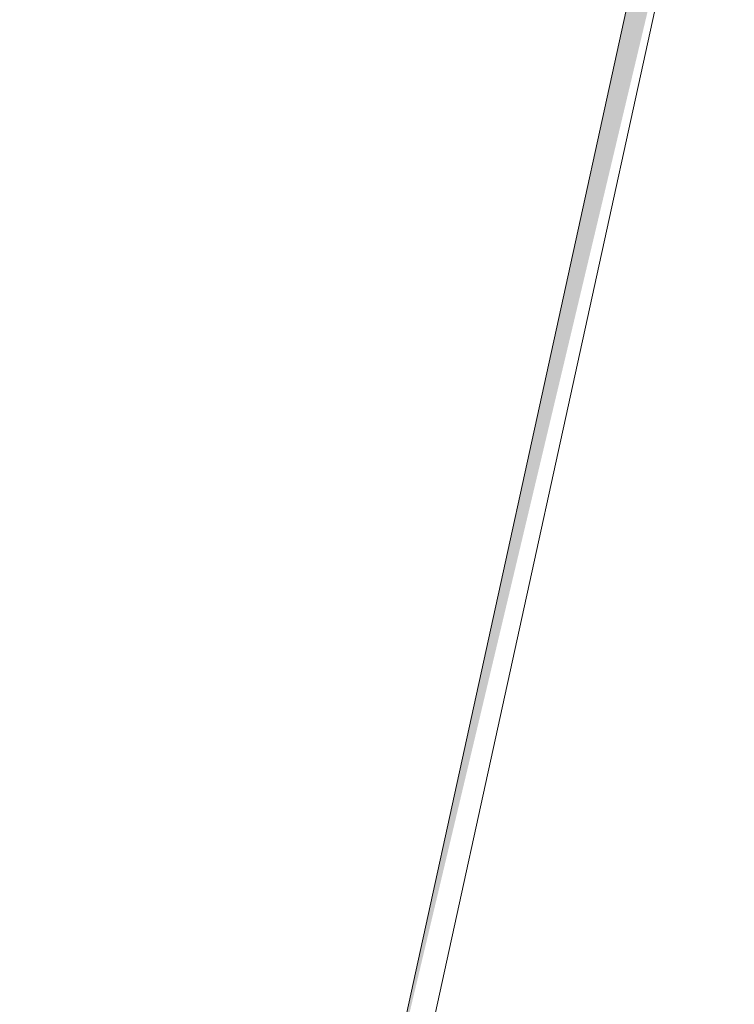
# Model space of a CAD drawing. Header units: metres. Extents: x 233012 to 233264, y 553571 to 554014.
# Tile 99 of 256: x 233192.1781 to 233192.2321, y 553801.2586 to 553801.333. Entities that reach past the tile are written whole.
import ezdxf

# ---------------------------------------------------------------- set-up
doc = ezdxf.new("R2010")
doc.units = ezdxf.units.M
doc.layers.add('A-NL$1A_detailuitwerking', color=252, linetype='Continuous', lineweight=5)
doc.layers.add('A-NL30_stijlen_dorpels-pui', color=252, linetype='Continuous', lineweight=5)

# ---------------------------------------------------------------- blocks, each defined once
blk = doc.blocks.new('Rectangular Mullion - vliesgevelprofiel_gen_bxh200x50-V135-01_Situatie')
at = {"layer": 'A-NL30_stijlen_dorpels-pui'}
h = blk.add_hatch(color=256, dxfattribs=at)
h.paths.add_polyline_path([(0.02500000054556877, 0.1735000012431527), (0.02290000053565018, 0.1692000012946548), (0.02290000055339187, 0.05609965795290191)])
h.paths.add_polyline_path([(-0.02289999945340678, 0.1692000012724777), (-0.02499999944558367, 0.1735000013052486), (-0.02289999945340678, 0.05609965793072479)])
at = {"layer": 'A-NL$1A_detailuitwerking'}
for p, q in [((0.02500000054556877, 0.04079965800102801), (0.02500000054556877, 0.1735000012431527)), ((0.02290000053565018, 0.1692000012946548), (0.02290000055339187, 0.05609965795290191))]:
    blk.add_line(p, q, dxfattribs=at)

msp = doc.modelspace()

# ---------------------------------------------------------------- block references
at = {"layer": 'A-NL30_stijlen_dorpels-pui', "rotation": 347.6567290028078}
msp.add_blockref('Rectangular Mullion - vliesgevelprofiel_gen_bxh200x50-V135-01_Situatie', (233192.1705954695, 553801.1970012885), dxfattribs=at)

doc.saveas('drawing.dxf')
